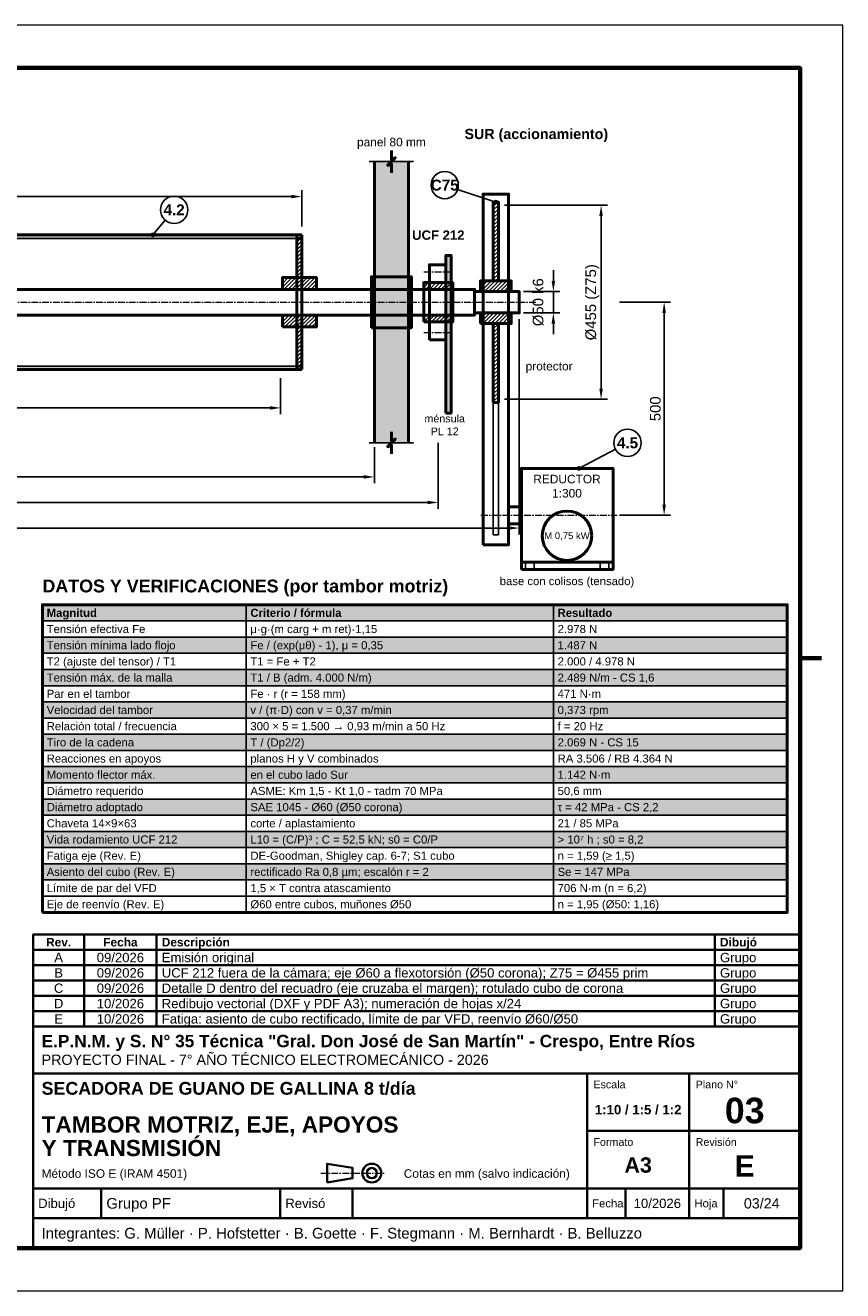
# Model space of a CAD drawing. Header units: millimetres. Extents: x 0 to 420, y 0 to 297.
# Tile 2 of 2: x 228 to 420, y 0 to 297. Entities that reach past the tile are written whole.
import ezdxf
from ezdxf.enums import TextEntityAlignment as Align

# ---------------------------------------------------------------- set-up
doc = ezdxf.new("R2010")
doc.units = ezdxf.units.MM
doc.header["$LTSCALE"] = 0.5
doc.linetypes.add('CENTER', pattern=[5.08, 3.175, -0.635, 0.635, -0.635])
for name, color, linetype, lineweight in [('CONTORNO', 7, 'CONTINUOUS', 50), ('COTAS', 7, 'CONTINUOUS', 25), ('EJES', 1, 'CENTER', 18), ('FINO', 7, 'CONTINUOUS', 25), ('HOJA', 8, 'CONTINUOUS', 13), ('RAYADO', 8, 'CONTINUOUS', 18), ('RECUADRO', 7, 'CONTINUOUS', 70), ('RELLENO', 9, 'CONTINUOUS', 13), ('ROTULO', 7, 'CONTINUOUS', 35), ('TEXTO', 7, 'CONTINUOUS', 25)]:
    doc.layers.add(name, color=color, linetype=linetype, lineweight=lineweight)
doc.styles.add('NEGRITA', font='arialbd.ttf')
doc.styles.get("Standard").update_dxf_attribs({"font": 'arial.ttf'})
doc.dimstyles.new('IRAM', dxfattribs={"dimtxt": 2.5, "dimasz": 2.5, "dimexe": 1.5, "dimexo": 1, "dimgap": 0.8, "dimtad": 1, "dimdec": 1, "dimtxsty": 'Standard', "dimcen": 2.5, "dimazin": 3, "dimtfac": 1, "dimtmove": 0, "dimatfit": 3})

msp = doc.modelspace()

# ---------------------------------------------------------------- hatches: boundary and pattern name
at = {"layer": 'COTAS'}
h = msp.add_hatch(color=7, dxfattribs=at)
edge = h.paths.add_edge_path()
edge.add_arc((338.6, 255.5), 0.55, 0, 360)
h = msp.add_hatch(color=7, dxfattribs=at)
edge = h.paths.add_edge_path()
edge.add_arc((258.1, 247.8), 0.55, 0, 360)
h = msp.add_hatch(color=7, dxfattribs=at)
edge = h.paths.add_edge_path()
edge.add_arc((358.1, 193), 0.55, 0, 360)
at = {"layer": 'RAYADO'}
h = msp.add_hatch(dxfattribs=at)
h.set_pattern_fill('ANSI31', scale=0.2)
h.paths.add_polyline_path([(338, 237), (339.2, 237), (339.2, 255.5), (338, 255.5)])
h = msp.add_hatch(dxfattribs=at)
h.set_pattern_fill('ANSI31', scale=0.2)
h.paths.add_polyline_path([(291.9, 237.8), (293.1, 237.8), (293.1, 247), (291.9, 247)])
h = msp.add_hatch(dxfattribs=at)
h.set_pattern_fill('ANSI31', scale=0.2)
h.paths.add_polyline_path([(288.5, 235), (296.5, 235), (296.5, 237.8), (288.5, 237.8)])
h = msp.add_hatch(dxfattribs=at)
h.set_pattern_fill('ANSI31', scale=0.2)
h.paths.add_polyline_path([(321.7, 235), (328.5, 235), (328.5, 236.6), (321.7, 236.6)])
h = msp.add_hatch(dxfattribs=at)
h.set_pattern_fill('ANSI31', scale=0.2)
h.paths.add_polyline_path([(335, 234.5), (342.2, 234.5), (342.2, 237), (335, 237)])
h = msp.add_hatch(dxfattribs=at)
h.set_pattern_fill('ANSI31', scale=0.2)
h.paths.add_polyline_path([(288.5, 226.2), (296.5, 226.2), (296.5, 229), (288.5, 229)])
h = msp.add_hatch(dxfattribs=at)
h.set_pattern_fill('ANSI31', scale=0.2)
h.paths.add_polyline_path([(321.7, 227.4), (328.5, 227.4), (328.5, 229), (321.7, 229)])
h = msp.add_hatch(dxfattribs=at)
h.set_pattern_fill('ANSI31', scale=0.2)
h.paths.add_polyline_path([(335, 227), (342.2, 227), (342.2, 229.5), (335, 229.5)])
h = msp.add_hatch(dxfattribs=at)
h.set_pattern_fill('ANSI31', scale=0.2)
h.paths.add_polyline_path([(291.9, 217), (293.1, 217), (293.1, 226.2), (291.9, 226.2)])
h = msp.add_hatch(dxfattribs=at)
h.set_pattern_fill('ANSI31', scale=0.2)
h.paths.add_polyline_path([(338, 208.5), (339.2, 208.5), (339.2, 227), (338, 227)])
at = {"layer": 'RELLENO', "true_color": 0x969696}
msp.add_hatch(color=7, dxfattribs=at).paths.add_polyline_path([(310.1, 199), (318.1, 199), (318.1, 265), (310.1, 265)])
at = {"layer": 'RELLENO', "true_color": 0x3c3c3c}
for points in [[(83.1, 247), (293.1, 247), (293.1, 247.8), (83.1, 247.8)], [(83.1, 217), (293.1, 217), (293.1, 216.2), (83.1, 216.2)]]:
    msp.add_hatch(color=7, dxfattribs=at).paths.add_polyline_path(points)
at = {"layer": 'RELLENO', "true_color": 0xffffff}
for points in [[(326.9, 206), (328.1, 206), (328.1, 243), (326.9, 243)], [(309.4, 226), (318.8, 226), (318.8, 238), (309.4, 238)]]:
    msp.add_hatch(color=7, dxfattribs=at).paths.add_polyline_path(points)
at = {"layer": 'RELLENO', "true_color": 0xe2e8ee}
msp.add_hatch(color=7, dxfattribs=at).paths.add_polyline_path([(232.2, 157.2), (407, 157.2), (407, 161), (232.2, 161)])
at = {"layer": 'RELLENO', "true_color": 0xf3f5f8}
for points in [[(232.2, 149.6), (407, 149.6), (407, 153.4), (232.2, 153.4)], [(232.2, 142), (407, 142), (407, 145.8), (232.2, 145.8)], [(232.2, 134.4), (407, 134.4), (407, 138.2), (232.2, 138.2)], [(232.2, 126.8), (407, 126.8), (407, 130.6), (232.2, 130.6)], [(232.2, 119.2), (407, 119.2), (407, 123), (232.2, 123)], [(232.2, 111.6), (407, 111.6), (407, 115.4), (232.2, 115.4)], [(232.2, 104), (407, 104), (407, 107.8), (232.2, 107.8)], [(232.2, 96.4), (407, 96.4), (407, 100.2), (232.2, 100.2)]]:
    msp.add_hatch(color=7, dxfattribs=at).paths.add_polyline_path(points)

# ---------------------------------------------------------------- linework, layer by layer
at = {"layer": 'CONTORNO'}
for p, q in [((310.1, 199), (310.1, 265)), ((318.1, 199), (318.1, 265)), ((83.1, 247.8), (293.1, 247.8)), ((291.9, 216.2), (291.9, 247.8)), ((293.1, 216.2), (293.1, 247.8)), ((83.1, 216.2), (293.1, 216.2))]:
    msp.add_line(p, q, dxfattribs=at)
for points in [[(314.1, 267.6), (314.1, 265.5), (315, 265.9), (313.2, 264.1), (314.1, 264.5), (314.1, 262.4)], [(314.1, 201.6), (314.1, 199.5), (315, 199.9), (313.2, 198.1), (314.1, 198.5), (314.1, 196.4)]]:
    msp.add_lwpolyline(points, dxfattribs=at)
for points in [[(335.6, 175.1), (341.6, 175.1), (341.6, 257.4), (335.6, 257.4)], [(338, 237), (339.2, 237), (339.2, 255.5), (338, 255.5)], [(291.9, 237.8), (293.1, 237.8), (293.1, 247), (291.9, 247)], [(323, 223.2), (326.9, 223.2), (326.9, 240.8), (323, 240.8)], [(326.9, 206), (328.1, 206), (328.1, 243), (326.9, 243)], [(288.5, 235), (296.5, 235), (296.5, 237.8), (288.5, 237.8)], [(309.4, 226), (318.8, 226), (318.8, 238), (309.4, 238)], [(44.1, 229), (333.6, 229), (333.6, 235), (44.1, 235)], [(321.7, 235), (328.5, 235), (328.5, 236.6), (321.7, 236.6)], [(321.7, 227.4), (328.5, 227.4), (328.5, 236.6), (321.7, 236.6)], [(335, 234.5), (342.2, 234.5), (342.2, 237), (335, 237)], [(333.6, 229.5), (344.1, 229.5), (344.1, 234.5), (333.6, 234.5)], [(288.5, 226.2), (296.5, 226.2), (296.5, 229), (288.5, 229)], [(321.7, 227.4), (328.5, 227.4), (328.5, 229), (321.7, 229)], [(335, 227), (342.2, 227), (342.2, 229.5), (335, 229.5)], [(291.9, 217), (293.1, 217), (293.1, 226.2), (291.9, 226.2)], [(338, 208.5), (339.2, 208.5), (339.2, 227), (338, 227)], [(344.6, 171), (366.1, 171), (366.1, 193), (344.6, 193)], [(341.6, 180), (344.6, 180), (344.6, 184), (341.6, 184)], [(344.6, 169.3), (366.1, 169.3), (366.1, 171), (344.6, 171)], [(232.2, 88.8), (407, 88.8), (407, 161), (232.2, 161)]]:
    msp.add_lwpolyline(points, close=True, dxfattribs=at)
msp.add_circle((355.3, 177.2), 5.8, dxfattribs=at)
at = {"layer": 'COTAS'}
for p, q in [((329.6358, 258.4881), (338.6, 255.5)), ((261.0311, 251.2587), (258.1, 247.8)), ((366.6683, 197.5096), (358.1, 193))]:
    msp.add_line(p, q, dxfattribs=at)
for centre in [(326.6, 259.5), (263.1, 253.7), (369.5, 199)]:
    msp.add_circle(centre, 3.2, dxfattribs=at)
at = {"layer": 'EJES'}
for p, q in [((321.7, 239.1), (328.1, 239.1)), ((39.1, 232), (348.1, 232)), ((321.7, 224.9), (328.1, 224.9)), ((335.1, 182), (367.1, 182)), ((297.5, 27.6), (312.5, 27.6))]:
    msp.add_line(p, q, dxfattribs=at)
at = {"layer": 'FINO'}
for p, q in [((308.9, 265), (319.3, 265)), ((83.1, 247), (293.1, 247)), ((83.1, 217), (293.1, 217)), ((338, 208.5), (338, 177.4)), ((339.2, 208.5), (339.2, 177.4)), ((308.9, 199), (319.3, 199)), ((338, 177.4), (339.2, 177.4)), ((280, 161), (280, 88.8)), ((352.1, 161), (352.1, 88.8))]:
    msp.add_line(p, q, dxfattribs=at)
for points in [[(345.6, 169.3), (347.6, 169.3), (347.6, 170.8), (345.6, 170.8)], [(363.1, 169.3), (365.1, 169.3), (365.1, 170.8), (363.1, 170.8)], [(232.2, 157.2), (407, 157.2), (407, 161), (232.2, 161)], [(232.2, 153.4), (407, 153.4), (407, 157.2), (232.2, 157.2)], [(232.2, 149.6), (407, 149.6), (407, 153.4), (232.2, 153.4)], [(232.2, 145.8), (407, 145.8), (407, 149.6), (232.2, 149.6)], [(232.2, 142), (407, 142), (407, 145.8), (232.2, 145.8)], [(232.2, 138.2), (407, 138.2), (407, 142), (232.2, 142)], [(232.2, 134.4), (407, 134.4), (407, 138.2), (232.2, 138.2)], [(232.2, 130.6), (407, 130.6), (407, 134.4), (232.2, 134.4)], [(232.2, 126.8), (407, 126.8), (407, 130.6), (232.2, 130.6)], [(232.2, 123), (407, 123), (407, 126.8), (232.2, 126.8)], [(232.2, 119.2), (407, 119.2), (407, 123), (232.2, 123)], [(232.2, 115.4), (407, 115.4), (407, 119.2), (232.2, 119.2)], [(232.2, 111.6), (407, 111.6), (407, 115.4), (232.2, 115.4)], [(232.2, 107.8), (407, 107.8), (407, 111.6), (232.2, 111.6)], [(232.2, 104), (407, 104), (407, 107.8), (232.2, 107.8)], [(232.2, 100.2), (407, 100.2), (407, 104), (232.2, 104)], [(232.2, 96.4), (407, 96.4), (407, 100.2), (232.2, 100.2)], [(232.2, 92.6), (407, 92.6), (407, 96.4), (232.2, 96.4)], [(232.2, 88.8), (407, 88.8), (407, 92.6), (232.2, 92.6)]]:
    msp.add_lwpolyline(points, close=True, dxfattribs=at)
at = {"layer": 'HOJA'}
msp.add_lwpolyline([(0, 0), (420, 0), (420, 297), (0, 297)], close=True, dxfattribs=at)
at = {"layer": 'RECUADRO'}
msp.add_line((415, 148.5), (410, 148.5), dxfattribs=at)
msp.add_lwpolyline([(20, 10), (410, 10), (410, 287), (20, 287)], close=True, dxfattribs=at)
at = {"layer": 'ROTULO'}
for p, q in [((242, 80), (242, 83.6)), ((259, 80), (259, 83.6)), ((390, 80), (390, 83.6)), ((242, 76.4), (242, 80)), ((259, 76.4), (259, 80)), ((390, 76.4), (390, 80)), ((242, 72.8), (242, 76.4)), ((259, 72.8), (259, 76.4)), ((390, 72.8), (390, 76.4)), ((242, 69.2), (242, 72.8)), ((259, 69.2), (259, 72.8)), ((390, 69.2), (390, 72.8)), ((242, 65.6), (242, 69.2)), ((259, 65.6), (259, 69.2)), ((390, 65.6), (390, 69.2)), ((242, 62), (242, 65.6)), ((259, 62), (259, 65.6)), ((390, 62), (390, 65.6)), ((230, 62), (410, 62)), ((230, 10), (230, 62)), ((230, 51), (410, 51)), ((360, 24), (360, 51)), ((384, 24), (384, 51)), ((360, 37.5), (410, 37.5)), ((230, 24), (410, 24)), ((246, 17), (246, 24)), ((288, 17), (288, 24)), ((305, 17), (305, 24)), ((360, 17), (360, 24)), ((369, 17), (369, 24)), ((384, 17), (384, 24)), ((392, 17), (392, 24)), ((230, 17), (410, 17))]:
    msp.add_line(p, q, dxfattribs=at)
for points in [[(230, 80), (410, 80), (410, 83.6), (230, 83.6)], [(230, 76.4), (410, 76.4), (410, 80), (230, 80)], [(230, 72.8), (410, 72.8), (410, 76.4), (230, 76.4)], [(230, 69.2), (410, 69.2), (410, 72.8), (230, 72.8)], [(230, 65.6), (410, 65.6), (410, 69.2), (230, 69.2)], [(230, 62), (410, 62), (410, 65.6), (230, 65.6)], [(299, 25.4), (305, 26.4), (305, 28.8), (299, 29.8)]]:
    msp.add_lwpolyline(points, close=True, dxfattribs=at)
for radius in [2.2, 1.2]:
    msp.add_circle((309.5, 27.6), radius, dxfattribs=at)

# ---------------------------------------------------------------- texts
at = {"layer": 'COTAS', "style": 'NEGRITA'}
for s, p in [('C75', (326.6, 259.5)), ('4.2', (263.1, 253.7)), ('4.5', (369.5, 199))]:
    msp.add_text(s, height=2.56, dxfattribs=at).set_placement(p, align=Align.MIDDLE_CENTER)
at = {"layer": 'ROTULO', "style": 'NEGRITA'}
for s, height, p in [('Descripción', 2, (260.2, 81.8)), ('Dibujó', 2, (391.2, 81.8)), ('E.P.N.M. y S. N° 35 Técnica "Gral. Don José de San Martín" - Crespo, Entre Ríos', 2.9, (232, 58.6)), ('SECADORA DE GUANO DE GALLINA 8 t/día', 3, (232, 47.5)), ('TAMBOR MOTRIZ, EJE, APOYOS', 3.8, (232, 39)), ('Y TRANSMISIÓN', 3.8, (232, 33.49))]:
    msp.add_text(s, height=height, dxfattribs=at).set_placement(p, align=Align.MIDDLE_LEFT)
for s, height, p in [('Rev.', 2, (236, 81.8)), ('Fecha', 2, (250.5, 81.8)), ('03', 6, (397, 42.3)), ('1:10 / 1:5 / 1:2', 2.217742, (372, 42.5)), ('A3', 3.6, (372, 29.5)), ('E', 5, (397, 29.3))]:
    msp.add_text(s, height=height, dxfattribs=at).set_placement(p, align=Align.MIDDLE_CENTER)
at = {"layer": 'ROTULO'}
for s, height, p in [('A', 2.2, (236, 78.2)), ('09/2026', 2.2, (250.5, 78.2)), ('B', 2.2, (236, 74.6)), ('09/2026', 2.2, (250.5, 74.6)), ('C', 2.2, (236, 71)), ('09/2026', 2.2, (250.5, 71)), ('D', 2.2, (236, 67.4)), ('10/2026', 2.2, (250.5, 67.4)), ('E', 2.2, (236, 63.8)), ('10/2026', 2.2, (250.5, 63.8)), ('10/2026', 2.2, (376.5, 20.5)), ('03/24', 2.4, (401, 20.5))]:
    msp.add_text(s, height=height, dxfattribs=at).set_placement(p, align=Align.MIDDLE_CENTER)
for s, height, p in [('Emisión original', 2.2, (260.2, 78.2)), ('Grupo', 2.2, (391.2, 78.2)), ('UCF 212 fuera de la cámara; eje Ø60 a flexotorsión (Ø50 corona); Z75 = Ø455 prim', 2.2, (260.2, 74.6)), ('Grupo', 2.2, (391.2, 74.6)), ('Detalle D dentro del recuadro (eje cruzaba el margen); rotulado cubo de corona', 2.2, (260.2, 71)), ('Grupo', 2.2, (391.2, 71)), ('Redibujo vectorial (DXF y PDF A3); numeración de hojas x/24', 2.2, (260.2, 67.4)), ('Grupo', 2.2, (391.2, 67.4)), ('Fatiga: asiento de cubo rectificado, límite de par VFD, reenvío Ø60/Ø50', 2.2, (260.2, 63.8)), ('Grupo', 2.2, (391.2, 63.8)), ('PROYECTO FINAL - 7° AÑO TÉCNICO ELECTROMECÁNICO - 2026', 2.4, (232, 54.2)), ('Método ISO E (IRAM 4501)', 2, (232, 27.5)), ('Cotas en mm (salvo indicación)', 2, (317, 27.5)), ('Dibujó', 2.2, (231.2, 20.5)), ('Grupo PF', 2.5, (247.2, 20.5)), ('Revisó', 2.2, (289.2, 20.5)), ('Fecha', 1.9, (361.2, 20.5)), ('Hoja', 1.9, (385.2, 20.5)), ('Integrantes: G. Müller · P. Hofstetter · B. Goette · F. Stegmann · M. Bernhardt · B. Belluzzo', 2.5, (232, 13.5))]:
    msp.add_text(s, height=height, dxfattribs=at).set_placement(p, align=Align.MIDDLE_LEFT)
for s, p in [('Escala', (361.5, 49.3)), ('Plano N°', (385.5, 49.3)), ('Formato', (361.5, 35.8)), ('Revisión', (385.5, 35.8))]:
    msp.add_text(s, height=1.8, dxfattribs=at).set_placement(p, align=Align.TOP_LEFT)
at = {"layer": 'TEXTO'}
msp.add_text('panel 80 mm', height=2, dxfattribs=at).set_placement((314.1, 268), align=Align.BOTTOM_CENTER)
at = {"layer": 'TEXTO', "style": 'NEGRITA'}
msp.add_text('SUR (accionamiento)', height=2.4, dxfattribs=at).set_placement((348.1, 271.5), align=Align.MIDDLE_CENTER)
msp.add_text('UCF 212', height=2.2, dxfattribs=at).set_placement((325.1, 246), align=Align.BOTTOM_CENTER)
at = {"layer": 'TEXTO'}
for s, height, p in [('protector', 2, (345.6, 217)), ('Tensión efectiva Fe', 1.9, (233.2, 155.3)), ('μ·g·(m carg + m ret)·1,15', 1.9, (281, 155.3)), ('2.978 N', 1.9, (353.1, 155.3)), ('Tensión mínima lado flojo', 1.9, (233.2, 151.5)), ('Fe / (exp(μθ) - 1), μ = 0,35', 1.9, (281, 151.5)), ('1.487 N', 1.9, (353.1, 151.5)), ('T2 (ajuste del tensor) / T1', 1.9, (233.2, 147.7)), ('T1 = Fe + T2', 1.9, (281, 147.7)), ('2.000 / 4.978 N', 1.9, (353.1, 147.7)), ('Tensión máx. de la malla', 1.9, (233.2, 143.9)), ('T1 / B (adm. 4.000 N/m)', 1.9, (281, 143.9)), ('2.489 N/m - CS 1,6', 1.9, (353.1, 143.9)), ('Par en el tambor', 1.9, (233.2, 140.1)), ('Fe · r (r = 158 mm)', 1.9, (281, 140.1)), ('471 N·m', 1.9, (353.1, 140.1)), ('Velocidad del tambor', 1.9, (233.2, 136.3)), ('v / (π·D) con v = 0,37 m/min', 1.9, (281, 136.3)), ('0,373 rpm', 1.9, (353.1, 136.3)), ('Relación total / frecuencia', 1.9, (233.2, 132.5)), ('300 × 5 = 1.500 → 0,93 m/min a 50 Hz', 1.9, (281, 132.5)), ('f = 20 Hz', 1.9, (353.1, 132.5)), ('Tiro de la cadena', 1.9, (233.2, 128.7)), ('T / (Dp2/2)', 1.9, (281, 128.7)), ('2.069 N - CS 15', 1.9, (353.1, 128.7)), ('Reacciones en apoyos', 1.9, (233.2, 124.9)), ('planos H y V combinados', 1.9, (281, 124.9)), ('RA 3.506 / RB 4.364 N', 1.9, (353.1, 124.9)), ('Momento flector máx.', 1.9, (233.2, 121.1)), ('en el cubo lado Sur', 1.9, (281, 121.1)), ('1.142 N·m', 1.9, (353.1, 121.1)), ('Diámetro requerido', 1.9, (233.2, 117.3)), ('ASME: Km 1,5 - Kt 1,0 - τadm 70 MPa', 1.9, (281, 117.3)), ('50,6 mm', 1.9, (353.1, 117.3)), ('Diámetro adoptado', 1.9, (233.2, 113.5)), ('SAE 1045 - Ø60 (Ø50 corona)', 1.9, (281, 113.5)), ('τ = 42 MPa - CS 2,2', 1.9, (353.1, 113.5)), ('Chaveta 14×9×63', 1.9, (233.2, 109.7)), ('corte / aplastamiento', 1.9, (281, 109.7)), ('21 / 85 MPa', 1.9, (353.1, 109.7)), ('Vida rodamiento UCF 212', 1.9, (233.2, 105.9)), ('L10 = (C/P)³ ; C = 52,5 kN; s0 = C0/P', 1.9, (281, 105.9)), ('> 10⁷ h ; s0 = 8,2', 1.9, (353.1, 105.9)), ('Fatiga eje (Rev. E)', 1.9, (233.2, 102.1)), ('DE-Goodman, Shigley cap. 6-7; S1 cubo', 1.9, (281, 102.1)), ('n = 1,59 (≥ 1,5)', 1.9, (353.1, 102.1)), ('Asiento del cubo (Rev. E)', 1.9, (233.2, 98.3)), ('rectificado Ra 0,8 µm; escalón r = 2', 1.9, (281, 98.3)), ('Se = 147 MPa', 1.9, (353.1, 98.3)), ('Límite de par del VFD', 1.9, (233.2, 94.5)), ('1,5 × T contra atascamiento', 1.9, (281, 94.5)), ('706 N·m (n = 6,2)', 1.9, (353.1, 94.5)), ('Eje de reenvío (Rev. E)', 1.9, (233.2, 90.7)), ('Ø60 entre cubos, muñones Ø50', 1.9, (281, 90.7)), ('n = 1,95 (Ø50: 1,16)', 1.9, (353.1, 90.7))]:
    msp.add_text(s, height=height, dxfattribs=at).set_placement(p, align=Align.MIDDLE_LEFT)
msp.add_text('M 0,75 kW', height=1.6, dxfattribs=at).set_placement((355.3, 177.2), align=Align.MIDDLE_CENTER)
at = {"layer": 'TEXTO', "style": 'NEGRITA'}
msp.add_text('DATOS Y VERIFICACIONES (por tambor motriz)', height=3, dxfattribs=at).set_placement((232.2, 163), align=Align.BOTTOM_LEFT)
at = {"layer": 'TEXTO'}
msp.add_text('base con colisos (tensado)', height=1.9, dxfattribs=at).set_placement((355.3, 167.5), align=Align.TOP_CENTER)
at = {"layer": 'TEXTO', "style": 'NEGRITA'}
for s, p in [('Criterio / fórmula', (281, 159.1)), ('Magnitud', (233.2, 159.1)), ('Resultado', (353.1, 159.1))]:
    msp.add_text(s, height=1.9, dxfattribs=at).set_placement(p, align=Align.MIDDLE_LEFT)
at = {"layer": 'TEXTO', "attachment_point": 2}
for s, insert, char_height in [('ménsula\\PPL 12', (326.6, 205.6), 1.8), ('REDUCTOR\\P1:300', (355.3, 191.5), 2)]:
    msp.add_mtext(s, dxfattribs=dict(at, insert=insert, char_height=char_height))

# ---------------------------------------------------------------- dimensions: what is measured, and where the dimension line sits
at = {"layer": 'COTAS'}
for base, p1, p2, text in [((83.1, 256.8), (83.1, 248.8), (293.1, 248.8), '<> (tambor)'), ((44.1, 179), (44.1, 229), (344.1, 229), '<> (eje)'), ((88.1, 207.2), (88.1, 215.2), (288.1, 215.2), '<> (banda)'), ((51.1, 185), (51.1, 200), (325.1, 200), '<> (apoyos)'), ((66.1, 191), (66.1, 199), (310.1, 199), '<> (interior)')]:
    msp.add_linear_dim(base=base, p1=p1, p2=p2, text=text, dimstyle='IRAM', override={"dimlfac": 10}, dxfattribs=at).render()
for base, p1, p2, text in [((363.3, 209.25), (339.6, 209.25), (339.6, 254.75), 'Ø<> (Z75)'), ((352.1, 229.5), (344.1, 229.5), (344.1, 234.5), 'Ø<> k6')]:
    msp.add_linear_dim(base=base, p1=p1, p2=p2, angle=90, text=text, dimstyle='IRAM', override={"dimlfac": 10}, dxfattribs=at).render()
msp.add_linear_dim(base=(378.1, 182), p1=(366.6, 182), p2=(366.6, 232), angle=90, dimstyle='IRAM', override={"dimlfac": 10}, dxfattribs=at).render()

doc.saveas('drawing.dxf')
